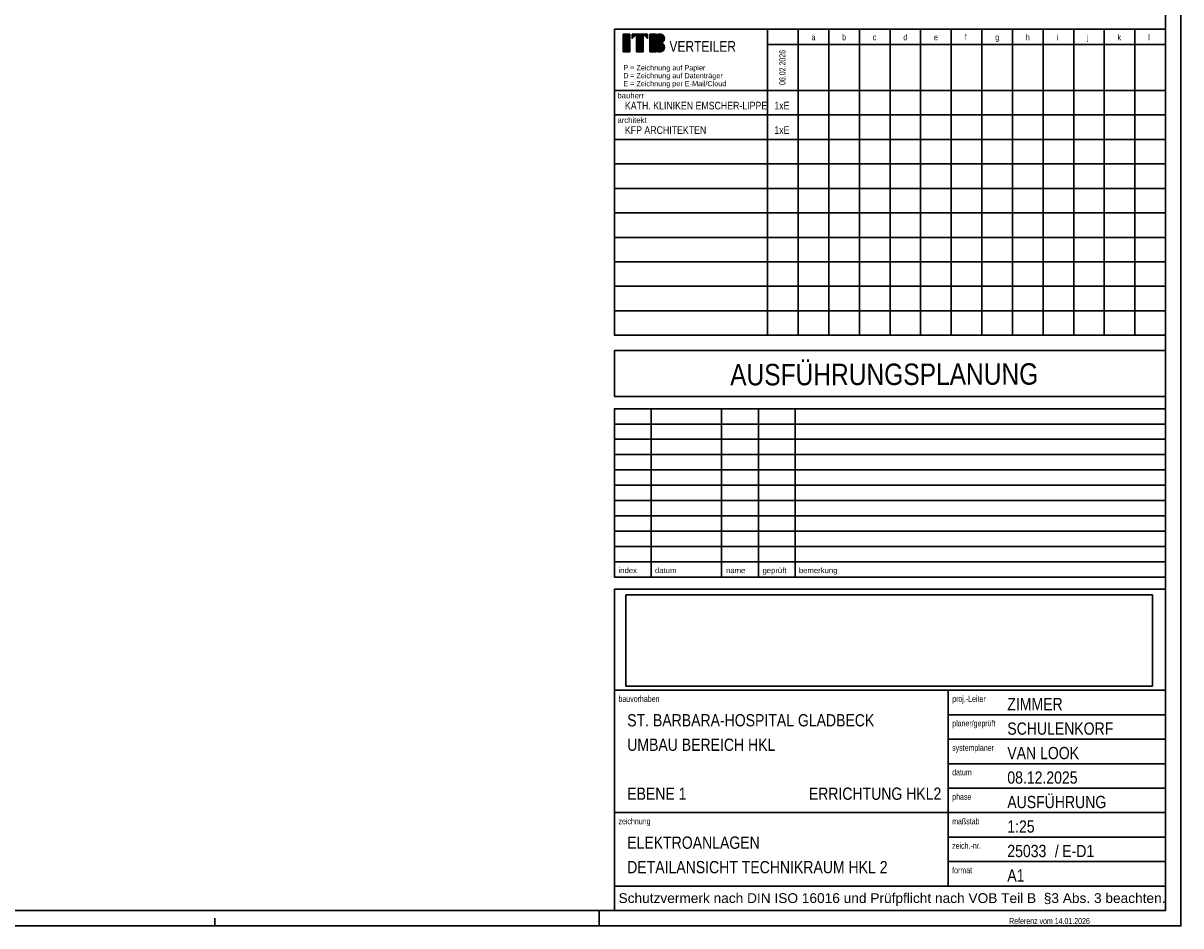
# Model space of a CAD drawing. Header units: millimetres. Extents: x -2000 to 82100, y -500 to 58900.
# Tile 20 of 21: x 44284 to 82100, y -500 to 29000. Entities that reach past the tile are written whole.
import ezdxf
from ezdxf.enums import TextEntityAlignment as Align

# ---------------------------------------------------------------- set-up
doc = ezdxf.new("R2010")
doc.units = ezdxf.units.MM
for name, color, linetype in [('A_Titelfeld_Stempel', 7, 'Continuous'), ('ITB_XXX_Layout Rahmen', 18, 'Continuous'), ('ITB_XXX_Layout Titelfeld Stempel', 18, 'Continuous'), ('ITB_XXX_TXT_Layout Verteiler', 7, 'Continuous')]:
    doc.layers.add(name, color=color, linetype=linetype)
doc.styles.add('ARIAL', font='txt', dxfattribs={"height": 0.2})
doc.styles.add('Arial Narrow', font='txt', dxfattribs={"height": 0.2})
picture_1 = doc.add_image_def('image1.png', size_in_pixel=(1900, 330))

# ---------------------------------------------------------------- blocks, each defined once
blk = doc.blocks.new('Vorgefertigte Legenden-ID-30-103-132-165')
at = {"layer": 'A_Titelfeld_Stempel', "color": 7, "lineweight": 30}
for p, q in [((-17712, 10341), (-17496, 10341)), ((-17712, 9765), (-17712, 10341)), ((-17712, 10341), (-17496, 10341)), ((-17712, 10337), (-17496, 10337)), ((-17712, 10333), (-17496, 10333)), ((-17712, 10330), (-17496, 10330)), ((-17712, 10326), (-17496, 10326)), ((-17712, 10322), (-17496, 10322)), ((-17712, 10318), (-17496, 10318)), ((-17712, 10315), (-17496, 10315)), ((-17712, 10311), (-17496, 10311)), ((-17712, 10307), (-17496, 10307)), ((-17712, 10303), (-17496, 10303)), ((-17712, 10300), (-17496, 10300)), ((-17712, 10296), (-17496, 10296)), ((-17712, 10292), (-17496, 10292)), ((-17712, 10288), (-17496, 10288)), ((-17712, 10285), (-17496, 10285)), ((-17712, 10281), (-17496, 10281)), ((-17712, 10277), (-17496, 10277)), ((-17712, 10273), (-17496, 10273)), ((-17712, 10270), (-17496, 10270)), ((-17712, 10266), (-17496, 10266)), ((-17712, 10262), (-17496, 10262)), ((-17712, 10258), (-17496, 10258)), ((-17712, 10255), (-17496, 10255)), ((-17712, 10251), (-17496, 10251)), ((-17712, 10247), (-17496, 10247)), ((-17712, 10243), (-17496, 10243)), ((-17712, 10240), (-17496, 10240)), ((-17712, 10236), (-17496, 10236)), ((-17712, 10232), (-17496, 10232)), ((-17712, 10228), (-17496, 10228)), ((-17712, 10225), (-17496, 10225)), ((-17712, 10221), (-17496, 10221)), ((-17712, 10217), (-17496, 10217)), ((-17712, 10213), (-17496, 10213)), ((-17496, 10341), (-17496, 9765)), ((-17424, 10341), (-17280, 10341)), ((-17424, 10341), (-16920, 10341)), ((-17280, 10341), (-17424, 10197)), ((-17424, 10197), (-17424, 10341)), ((-17424, 10337), (-17284, 10337)), ((-17424, 10333), (-17288, 10333)), ((-17424, 10330), (-17292, 10330)), ((-17424, 10326), (-17295, 10326)), ((-17424, 10322), (-17299, 10322)), ((-17424, 10318), (-17303, 10318)), ((-17424, 10315), (-17307, 10315)), ((-17424, 10311), (-17310, 10311)), ((-17424, 10307), (-17314, 10307)), ((-17424, 10303), (-17318, 10303)), ((-17424, 10300), (-17322, 10300)), ((-17424, 10296), (-17325, 10296)), ((-17424, 10292), (-17329, 10292)), ((-17424, 10288), (-17333, 10288)), ((-17424, 10285), (-17337, 10285)), ((-17424, 10281), (-17340, 10281)), ((-17424, 10277), (-17344, 10277)), ((-17424, 10273), (-17348, 10273)), ((-17424, 10270), (-17352, 10270)), ((-17424, 10266), (-17355, 10266)), ((-17424, 10262), (-17359, 10262)), ((-17424, 10258), (-17363, 10258)), ((-17424, 10255), (-17367, 10255)), ((-17424, 10251), (-17370, 10251)), ((-17424, 10247), (-17374, 10247)), ((-17424, 10243), (-17378, 10243)), ((-17424, 10240), (-17382, 10240)), ((-17424, 10236), (-17385, 10236)), ((-17424, 10232), (-17389, 10232)), ((-17424, 10228), (-17393, 10228)), ((-17424, 10225), (-17397, 10225)), ((-17424, 10221), (-17400, 10221)), ((-17424, 10217), (-17404, 10217)), ((-17424, 10213), (-17408, 10213)), ((-17280, 10341), (-17064, 10341)), ((-17280, 9765), (-17280, 10341)), ((-17280, 9765), (-17280, 10341)), ((-17280, 10337), (-17064, 10337)), ((-17280, 10333), (-17064, 10333)), ((-17280, 10330), (-17064, 10330)), ((-17280, 10326), (-17064, 10326)), ((-17280, 10322), (-17064, 10322)), ((-17280, 10318), (-17064, 10318)), ((-17280, 10315), (-17064, 10315)), ((-17280, 10311), (-17064, 10311)), ((-17280, 10307), (-17064, 10307)), ((-17280, 10303), (-17064, 10303)), ((-17280, 10300), (-17064, 10300)), ((-17280, 10296), (-17064, 10296)), ((-17280, 10292), (-17064, 10292)), ((-17280, 10288), (-17064, 10288)), ((-17280, 10285), (-17064, 10285)), ((-17280, 10281), (-17064, 10281)), ((-17280, 10277), (-17064, 10277)), ((-17280, 10273), (-17064, 10273)), ((-17280, 10270), (-17064, 10270)), ((-17280, 10266), (-17064, 10266)), ((-17280, 10262), (-17064, 10262)), ((-17280, 10258), (-17064, 10258)), ((-17280, 10255), (-17064, 10255)), ((-17280, 10251), (-17064, 10251)), ((-17280, 10247), (-17064, 10247)), ((-17280, 10243), (-17064, 10243)), ((-17280, 10240), (-17064, 10240)), ((-17280, 10236), (-17064, 10236)), ((-17280, 10232), (-17064, 10232)), ((-17280, 10228), (-17064, 10228)), ((-17280, 10225), (-17064, 10225)), ((-17280, 10221), (-17064, 10221)), ((-17280, 10217), (-17064, 10217)), ((-17280, 10213), (-17064, 10213)), ((-17064, 10341), (-16920, 10341)), ((-17064, 10341), (-17064, 9765)), ((-16920, 10197), (-17064, 10341)), ((-16920, 10197), (-17064, 10341)), ((-17060, 10337), (-16920, 10337)), ((-17056, 10333), (-16920, 10333)), ((-17052, 10330), (-16920, 10330)), ((-17049, 10326), (-16920, 10326)), ((-17045, 10322), (-16920, 10322)), ((-17041, 10318), (-16920, 10318)), ((-17037, 10315), (-16920, 10315)), ((-17034, 10311), (-16920, 10311)), ((-17030, 10307), (-16920, 10307)), ((-17026, 10303), (-16920, 10303)), ((-17022, 10300), (-16920, 10300)), ((-17019, 10296), (-16920, 10296)), ((-17015, 10292), (-16920, 10292)), ((-17011, 10288), (-16920, 10288)), ((-17007, 10285), (-16920, 10285)), ((-17004, 10281), (-16920, 10281)), ((-17000, 10277), (-16920, 10277)), ((-16996, 10273), (-16920, 10273)), ((-16992, 10270), (-16920, 10270)), ((-16989, 10266), (-16920, 10266)), ((-16985, 10262), (-16920, 10262)), ((-16981, 10258), (-16920, 10258)), ((-16977, 10255), (-16920, 10255)), ((-16974, 10251), (-16920, 10251)), ((-16970, 10247), (-16920, 10247)), ((-16966, 10243), (-16920, 10243)), ((-16962, 10240), (-16920, 10240)), ((-16959, 10236), (-16920, 10236)), ((-16955, 10232), (-16920, 10232)), ((-16951, 10228), (-16920, 10228)), ((-16947, 10225), (-16920, 10225)), ((-16944, 10221), (-16920, 10221)), ((-16940, 10217), (-16920, 10217)), ((-16936, 10213), (-16920, 10213)), ((-16920, 10341), (-16920, 10197)), ((-16848, 10341), (-16632, 10341)), ((-16848, 9765), (-16848, 10341)), ((-16848, 10341), (-16632, 10341)), ((-16848, 10337), (-16632, 10337)), ((-16848, 10333), (-16632, 10333)), ((-16848, 10330), (-16632, 10330)), ((-16848, 10326), (-16632, 10326)), ((-16848, 10322), (-16632, 10322)), ((-16848, 10318), (-16632, 10318)), ((-16848, 10315), (-16632, 10315)), ((-16848, 10311), (-16632, 10311)), ((-16848, 10307), (-16632, 10307)), ((-16848, 10303), (-16632, 10303)), ((-16848, 10300), (-16632, 10300)), ((-16848, 10296), (-16632, 10296)), ((-16848, 10292), (-16632, 10292)), ((-16848, 10288), (-16632, 10288)), ((-16848, 10285), (-16632, 10285)), ((-16848, 10281), (-16632, 10281)), ((-16848, 10277), (-16632, 10277)), ((-16848, 10273), (-16632, 10273)), ((-16848, 10270), (-16632, 10270)), ((-16848, 10266), (-16632, 10266)), ((-16848, 10262), (-16632, 10262)), ((-16848, 10258), (-16632, 10258)), ((-16848, 10255), (-16632, 10255)), ((-16848, 10251), (-16632, 10251)), ((-16848, 10247), (-16632, 10247)), ((-16848, 10243), (-16632, 10243)), ((-16848, 10240), (-16632, 10240)), ((-16848, 10236), (-16632, 10236)), ((-16848, 10232), (-16632, 10232)), ((-16848, 10228), (-16632, 10228)), ((-16848, 10225), (-16632, 10225)), ((-16848, 10221), (-16632, 10221)), ((-16848, 10217), (-16632, 10217)), ((-16848, 10213), (-16632, 10213)), ((-16632, 10341), (-16632, 9765)), ((-16582, 10341), (-16499, 10341)), ((-16582, 9765), (-16582, 10341)), ((-16582, 10341), (-16510, 10341)), ((-16582, 10337), (-16475, 10337)), ((-16582, 10333), (-16463, 10333)), ((-16582, 10330), (-16453, 10330)), ((-16582, 10326), (-16445, 10326)), ((-16582, 10322), (-16438, 10322)), ((-16582, 10318), (-16432, 10318)), ((-16582, 10315), (-16426, 10315)), ((-16582, 10311), (-16421, 10311)), ((-16582, 10307), (-16417, 10307)), ((-16582, 10303), (-16412, 10303)), ((-16582, 10300), (-16408, 10300)), ((-16582, 10296), (-16405, 10296)), ((-16582, 10292), (-16401, 10292)), ((-16582, 10288), (-16398, 10288)), ((-16582, 10285), (-16395, 10285)), ((-16582, 10281), (-16392, 10281)), ((-16582, 10277), (-16390, 10277)), ((-16582, 10273), (-16387, 10273)), ((-16582, 10270), (-16385, 10270)), ((-16582, 10266), (-16383, 10266)), ((-16582, 10262), (-16381, 10262)), ((-16582, 10258), (-16379, 10258)), ((-16582, 10255), (-16378, 10255)), ((-16582, 10251), (-16376, 10251)), ((-16582, 10247), (-16375, 10247)), ((-16582, 10243), (-16373, 10243)), ((-16582, 10240), (-16372, 10240)), ((-16582, 10236), (-16371, 10236)), ((-16582, 10232), (-16370, 10232)), ((-16582, 10228), (-16369, 10228)), ((-16582, 10225), (-16368, 10225)), ((-16582, 10221), (-16368, 10221)), ((-16582, 10217), (-16367, 10217)), ((-16582, 10213), (-16367, 10213)), ((-13000, 10500), (-13000, 500)), ((-12000, 10500), (-12000, 500)), ((-11000, 10500), (-11000, 500)), ((-10000, 10500), (-10000, 500)), ((-9000, 10500), (-9000, 500)), ((-8000, 10500), (-8000, 500)), ((-7000, 10500), (-7000, 500)), ((-6000, 10500), (-6000, 500)), ((-5000, 10500), (-5000, 500)), ((-4000, 10500), (-4000, 500)), ((-3000, 10500), (-3000, 500)), ((-2000, 10500), (-2000, 500)), ((-1000, 10500), (-1000, 500)), ((-17712, 10210), (-17496, 10210)), ((-17712, 10206), (-17496, 10206)), ((-17712, 10202), (-17496, 10202)), ((-17712, 10198), (-17496, 10198)), ((-17712, 10195), (-17496, 10195)), ((-17712, 10191), (-17496, 10191)), ((-17712, 10187), (-17496, 10187)), ((-17712, 10183), (-17496, 10183)), ((-17712, 10180), (-17496, 10180)), ((-17712, 10176), (-17496, 10176)), ((-17712, 10172), (-17496, 10172)), ((-17712, 10168), (-17496, 10168)), ((-17712, 10165), (-17496, 10165)), ((-17712, 10161), (-17496, 10161)), ((-17712, 10157), (-17496, 10157)), ((-17712, 10153), (-17496, 10153)), ((-17712, 10150), (-17496, 10150)), ((-17712, 10146), (-17496, 10146)), ((-17712, 10142), (-17496, 10142)), ((-17712, 10138), (-17496, 10138)), ((-17712, 10135), (-17496, 10135)), ((-17712, 10131), (-17496, 10131)), ((-17712, 10127), (-17496, 10127)), ((-17712, 10123), (-17496, 10123)), ((-17712, 10120), (-17496, 10120)), ((-17712, 10116), (-17496, 10116)), ((-17712, 10112), (-17496, 10112)), ((-17712, 10108), (-17496, 10108)), ((-17712, 10105), (-17496, 10105)), ((-17712, 10101), (-17496, 10101)), ((-17712, 10097), (-17496, 10097)), ((-17712, 10093), (-17496, 10093)), ((-17712, 10090), (-17496, 10090)), ((-17712, 10086), (-17496, 10086)), ((-17712, 10082), (-17496, 10082)), ((-17712, 10078), (-17496, 10078)), ((-17712, 10075), (-17496, 10075)), ((-17712, 10071), (-17496, 10071)), ((-17712, 10067), (-17496, 10067)), ((-17712, 10063), (-17496, 10063)), ((-17712, 10060), (-17496, 10060)), ((-17712, 10056), (-17496, 10056)), ((-17712, 10052), (-17496, 10052)), ((-17712, 10048), (-17496, 10048)), ((-17712, 10045), (-17496, 10045)), ((-17712, 10041), (-17496, 10041)), ((-17712, 10037), (-17496, 10037)), ((-17712, 10033), (-17496, 10033)), ((-17712, 10030), (-17496, 10030)), ((-17712, 10026), (-17496, 10026)), ((-17712, 10022), (-17496, 10022)), ((-17712, 10018), (-17496, 10018)), ((-17712, 10015), (-17496, 10015)), ((-17712, 10011), (-17496, 10011)), ((-17712, 10007), (-17496, 10007)), ((-17712, 10003), (-17496, 10003)), ((-17712, 10000), (-17496, 10000)), ((-17712, 9996), (-17496, 9996)), ((-17712, 9992), (-17496, 9992)), ((-17712, 9988), (-17496, 9988)), ((-17712, 9985), (-17496, 9985)), ((-17712, 9981), (-17496, 9981)), ((-17712, 9977), (-17496, 9977)), ((-17712, 9973), (-17496, 9973)), ((-17712, 9970), (-17496, 9970)), ((-17712, 9966), (-17496, 9966)), ((-17712, 9962), (-17496, 9962)), ((-17712, 9958), (-17496, 9958)), ((-17712, 9955), (-17496, 9955)), ((-17712, 9951), (-17496, 9951)), ((-17712, 9947), (-17496, 9947)), ((-17712, 9943), (-17496, 9943)), ((-17712, 9940), (-17496, 9940)), ((-17712, 9936), (-17496, 9936)), ((-17712, 9932), (-17496, 9932)), ((-17712, 9928), (-17496, 9928)), ((-17712, 9925), (-17496, 9925)), ((-17712, 9921), (-17496, 9921)), ((-17712, 9917), (-17496, 9917)), ((-17712, 9913), (-17496, 9913)), ((-17712, 9910), (-17496, 9910)), ((-17712, 9906), (-17496, 9906)), ((-17712, 9902), (-17496, 9902)), ((-17712, 9898), (-17496, 9898)), ((-17712, 9895), (-17496, 9895)), ((-17712, 9891), (-17496, 9891)), ((-17712, 9887), (-17496, 9887)), ((-17712, 9883), (-17496, 9883)), ((-17712, 9880), (-17496, 9880)), ((-17712, 9876), (-17496, 9876)), ((-17712, 9872), (-17496, 9872)), ((-17712, 9868), (-17496, 9868)), ((-17712, 9865), (-17496, 9865)), ((-17712, 9861), (-17496, 9861)), ((-17712, 9857), (-17496, 9857)), ((-17712, 9853), (-17496, 9853)), ((-17712, 9850), (-17496, 9850)), ((-17712, 9846), (-17496, 9846)), ((-17712, 9842), (-17496, 9842)), ((-17712, 9838), (-17496, 9838)), ((-17712, 9835), (-17496, 9835)), ((-17424, 10210), (-17412, 10210)), ((-17424, 10206), (-17415, 10206)), ((-17424, 10202), (-17419, 10202)), ((-17424, 10198), (-17423, 10198)), ((-17280, 10210), (-17064, 10210)), ((-17280, 10206), (-17064, 10206)), ((-17280, 10202), (-17064, 10202)), ((-17280, 10198), (-17064, 10198)), ((-17280, 10195), (-17064, 10195)), ((-17280, 10191), (-17064, 10191)), ((-17280, 10187), (-17064, 10187)), ((-17280, 10183), (-17064, 10183)), ((-17280, 10180), (-17064, 10180)), ((-17280, 10176), (-17064, 10176)), ((-17280, 10172), (-17064, 10172)), ((-17280, 10168), (-17064, 10168)), ((-17280, 10165), (-17064, 10165)), ((-17280, 10161), (-17064, 10161)), ((-17280, 10157), (-17064, 10157)), ((-17280, 10153), (-17064, 10153)), ((-17280, 10150), (-17064, 10150)), ((-17280, 10146), (-17064, 10146)), ((-17280, 10142), (-17064, 10142)), ((-17280, 10138), (-17064, 10138)), ((-17280, 10135), (-17064, 10135)), ((-17280, 10131), (-17064, 10131)), ((-17280, 10127), (-17064, 10127)), ((-17280, 10123), (-17064, 10123)), ((-17280, 10120), (-17064, 10120)), ((-17280, 10116), (-17064, 10116)), ((-17280, 10112), (-17064, 10112)), ((-17280, 10108), (-17064, 10108)), ((-17280, 10105), (-17064, 10105)), ((-17280, 10101), (-17064, 10101)), ((-17280, 10097), (-17064, 10097)), ((-17280, 10093), (-17064, 10093)), ((-17280, 10090), (-17064, 10090)), ((-17280, 10086), (-17064, 10086)), ((-17280, 10082), (-17064, 10082)), ((-17280, 10078), (-17064, 10078)), ((-17280, 10075), (-17064, 10075)), ((-17280, 10071), (-17064, 10071)), ((-17280, 10067), (-17064, 10067)), ((-17280, 10063), (-17064, 10063)), ((-17280, 10060), (-17064, 10060)), ((-17280, 10056), (-17064, 10056)), ((-17280, 10052), (-17064, 10052)), ((-17280, 10048), (-17064, 10048)), ((-17280, 10045), (-17064, 10045)), ((-17280, 10041), (-17064, 10041)), ((-17280, 10037), (-17064, 10037)), ((-17280, 10033), (-17064, 10033)), ((-17280, 10030), (-17064, 10030)), ((-17280, 10026), (-17064, 10026)), ((-17280, 10022), (-17064, 10022)), ((-17280, 10018), (-17064, 10018)), ((-17280, 10015), (-17064, 10015)), ((-17280, 10011), (-17064, 10011)), ((-17280, 10007), (-17064, 10007)), ((-17280, 10003), (-17064, 10003)), ((-17280, 10000), (-17064, 10000)), ((-17280, 9996), (-17064, 9996)), ((-17280, 9992), (-17064, 9992)), ((-17280, 9988), (-17064, 9988)), ((-17280, 9985), (-17064, 9985)), ((-17280, 9981), (-17064, 9981)), ((-17280, 9977), (-17064, 9977)), ((-17280, 9973), (-17064, 9973)), ((-17280, 9970), (-17064, 9970)), ((-17280, 9966), (-17064, 9966)), ((-17280, 9962), (-17064, 9962)), ((-17280, 9958), (-17064, 9958)), ((-17280, 9955), (-17064, 9955)), ((-17280, 9951), (-17064, 9951)), ((-17280, 9947), (-17064, 9947)), ((-17280, 9943), (-17064, 9943)), ((-17280, 9940), (-17064, 9940)), ((-17280, 9936), (-17064, 9936)), ((-17280, 9932), (-17064, 9932)), ((-17280, 9928), (-17064, 9928)), ((-17280, 9925), (-17064, 9925)), ((-17280, 9921), (-17064, 9921)), ((-17280, 9917), (-17064, 9917)), ((-17280, 9913), (-17064, 9913)), ((-17280, 9910), (-17064, 9910)), ((-17280, 9906), (-17064, 9906)), ((-17280, 9902), (-17064, 9902)), ((-17280, 9898), (-17064, 9898)), ((-17280, 9895), (-17064, 9895)), ((-17280, 9891), (-17064, 9891)), ((-17280, 9887), (-17064, 9887)), ((-17280, 9883), (-17064, 9883)), ((-17280, 9880), (-17064, 9880)), ((-17280, 9876), (-17064, 9876)), ((-17280, 9872), (-17064, 9872)), ((-17280, 9868), (-17064, 9868)), ((-17280, 9865), (-17064, 9865)), ((-17280, 9861), (-17064, 9861)), ((-17280, 9857), (-17064, 9857)), ((-17280, 9853), (-17064, 9853)), ((-17280, 9850), (-17064, 9850)), ((-17280, 9846), (-17064, 9846)), ((-17280, 9842), (-17064, 9842)), ((-17280, 9838), (-17064, 9838)), ((-17280, 9835), (-17064, 9835)), ((-16932, 10210), (-16920, 10210)), ((-16929, 10206), (-16920, 10206)), ((-16925, 10202), (-16920, 10202)), ((-16921, 10198), (-16920, 10198)), ((-16848, 10210), (-16632, 10210)), ((-16848, 10206), (-16632, 10206)), ((-16848, 10202), (-16632, 10202)), ((-16848, 10198), (-16632, 10198)), ((-16848, 10195), (-16632, 10195)), ((-16848, 10191), (-16632, 10191)), ((-16848, 10187), (-16632, 10187)), ((-16848, 10183), (-16632, 10183)), ((-16848, 10180), (-16632, 10180)), ((-16848, 10176), (-16632, 10176)), ((-16848, 10172), (-16632, 10172)), ((-16848, 10168), (-16632, 10168)), ((-16848, 10165), (-16632, 10165)), ((-16848, 10161), (-16632, 10161)), ((-16848, 10157), (-16632, 10157)), ((-16848, 10153), (-16632, 10153)), ((-16848, 10150), (-16632, 10150)), ((-16848, 10146), (-16632, 10146)), ((-16848, 10142), (-16632, 10142)), ((-16848, 10138), (-16632, 10138)), ((-16848, 10135), (-16632, 10135)), ((-16848, 10131), (-16632, 10131)), ((-16848, 10127), (-16632, 10127)), ((-16848, 10123), (-16632, 10123)), ((-16848, 10120), (-16632, 10120)), ((-16848, 10116), (-16632, 10116)), ((-16848, 10112), (-16632, 10112)), ((-16848, 10108), (-16632, 10108)), ((-16848, 10105), (-16632, 10105)), ((-16848, 10101), (-16632, 10101)), ((-16848, 10097), (-16632, 10097)), ((-16848, 10093), (-16632, 10093)), ((-16848, 10090), (-16632, 10090)), ((-16848, 10086), (-16632, 10086)), ((-16848, 10082), (-16632, 10082)), ((-16848, 10078), (-16632, 10078)), ((-16848, 10075), (-16632, 10075)), ((-16848, 10071), (-16632, 10071)), ((-16848, 10067), (-16632, 10067)), ((-16848, 10063), (-16632, 10063)), ((-16848, 10060), (-16632, 10060)), ((-16848, 10056), (-16632, 10056)), ((-16848, 10052), (-16632, 10052)), ((-16848, 10048), (-16632, 10048)), ((-16848, 10045), (-16632, 10045)), ((-16848, 10041), (-16632, 10041)), ((-16848, 10037), (-16632, 10037)), ((-16848, 10033), (-16632, 10033)), ((-16848, 10030), (-16632, 10030)), ((-16848, 10026), (-16632, 10026)), ((-16848, 10022), (-16632, 10022)), ((-16848, 10018), (-16632, 10018)), ((-16848, 10015), (-16632, 10015)), ((-16848, 10011), (-16632, 10011)), ((-16848, 10007), (-16632, 10007)), ((-16848, 10003), (-16632, 10003)), ((-16848, 10000), (-16632, 10000)), ((-16848, 9996), (-16632, 9996)), ((-16848, 9992), (-16632, 9992)), ((-16848, 9988), (-16632, 9988)), ((-16848, 9985), (-16632, 9985)), ((-16848, 9981), (-16632, 9981)), ((-16848, 9977), (-16632, 9977)), ((-16848, 9973), (-16632, 9973)), ((-16848, 9970), (-16632, 9970)), ((-16848, 9966), (-16632, 9966)), ((-16848, 9962), (-16632, 9962)), ((-16848, 9958), (-16632, 9958)), ((-16848, 9955), (-16632, 9955)), ((-16848, 9951), (-16632, 9951)), ((-16848, 9947), (-16632, 9947)), ((-16848, 9943), (-16632, 9943)), ((-16848, 9940), (-16632, 9940)), ((-16848, 9936), (-16632, 9936)), ((-16848, 9932), (-16632, 9932)), ((-16848, 9928), (-16632, 9928)), ((-16848, 9925), (-16632, 9925)), ((-16848, 9921), (-16632, 9921)), ((-16848, 9917), (-16632, 9917)), ((-16848, 9913), (-16632, 9913)), ((-16848, 9910), (-16632, 9910)), ((-16848, 9906), (-16632, 9906)), ((-16848, 9902), (-16632, 9902)), ((-16848, 9898), (-16632, 9898)), ((-16848, 9895), (-16632, 9895)), ((-16848, 9891), (-16632, 9891)), ((-16848, 9887), (-16632, 9887)), ((-16848, 9883), (-16632, 9883)), ((-16848, 9880), (-16632, 9880)), ((-16848, 9876), (-16632, 9876)), ((-16848, 9872), (-16632, 9872)), ((-16848, 9868), (-16632, 9868)), ((-16848, 9865), (-16632, 9865)), ((-16848, 9861), (-16632, 9861)), ((-16848, 9857), (-16632, 9857)), ((-16848, 9853), (-16632, 9853)), ((-16848, 9850), (-16632, 9850)), ((-16848, 9846), (-16632, 9846)), ((-16848, 9842), (-16632, 9842)), ((-16848, 9838), (-16632, 9838)), ((-16848, 9835), (-16632, 9835)), ((-16582, 10210), (-16366, 10210)), ((-16582, 10206), (-16366, 10206)), ((-16582, 10202), (-16366, 10202)), ((-16582, 10198), (-16366, 10198)), ((-16582, 10195), (-16366, 10195)), ((-16582, 10191), (-16366, 10191)), ((-16582, 10187), (-16366, 10187)), ((-16582, 10183), (-16366, 10183)), ((-16582, 10180), (-16367, 10180)), ((-16582, 10176), (-16367, 10176)), ((-16582, 10172), (-16368, 10172)), ((-16582, 10168), (-16369, 10168)), ((-16582, 10165), (-16369, 10165)), ((-16582, 10161), (-16370, 10161)), ((-16582, 10157), (-16371, 10157)), ((-16582, 10153), (-16372, 10153)), ((-16582, 10150), (-16374, 10150)), ((-16582, 10146), (-16375, 10146)), ((-16582, 10142), (-16377, 10142)), ((-16582, 10138), (-16378, 10138)), ((-16582, 10135), (-16380, 10135)), ((-16582, 10131), (-16382, 10131)), ((-16582, 10127), (-16384, 10127)), ((-16582, 10123), (-16386, 10123)), ((-16582, 10120), (-16388, 10120)), ((-16582, 10116), (-16391, 10116)), ((-16582, 10112), (-16393, 10112)), ((-16582, 10108), (-16396, 10108)), ((-16582, 10105), (-16399, 10105)), ((-16582, 10101), (-16403, 10101)), ((-16582, 10097), (-16406, 10097)), ((-16582, 10093), (-16410, 10093)), ((-16582, 10090), (-16414, 10090)), ((-16582, 10086), (-16418, 10086)), ((-16582, 10082), (-16423, 10082)), ((-16582, 10078), (-16428, 10078)), ((-16582, 10075), (-16434, 10075)), ((-16582, 10071), (-16441, 10071)), ((-16582, 10067), (-16448, 10067)), ((-16582, 10063), (-16457, 10063)), ((-16582, 10060), (-16467, 10060)), ((-16582, 10056), (-16482, 10056)), ((-16582, 10052), (-16492, 10052)), ((-16582, 10048), (-16472, 10048)), ((-16582, 10045), (-16461, 10045)), ((-16582, 10041), (-16451, 10041)), ((-16582, 10037), (-16443, 10037)), ((-16582, 10033), (-16437, 10033)), ((-16582, 10030), (-16431, 10030)), ((-16582, 10026), (-16425, 10026)), ((-16582, 10022), (-16420, 10022)), ((-16582, 10018), (-16416, 10018)), ((-16582, 10015), (-16411, 10015)), ((-16582, 10011), (-16408, 10011)), ((-16582, 10007), (-16404, 10007)), ((-16582, 10003), (-16401, 10003)), ((-16582, 10000), (-16398, 10000)), ((-16582, 9996), (-16395, 9996)), ((-16582, 9992), (-16392, 9992)), ((-16582, 9988), (-16389, 9988)), ((-16582, 9985), (-16387, 9985)), ((-16582, 9981), (-16385, 9981)), ((-16582, 9977), (-16383, 9977)), ((-16582, 9973), (-16381, 9973)), ((-16582, 9970), (-16379, 9970)), ((-16582, 9966), (-16377, 9966)), ((-16582, 9962), (-16376, 9962)), ((-16582, 9958), (-16374, 9958)), ((-16582, 9955), (-16373, 9955)), ((-16582, 9951), (-16372, 9951)), ((-16582, 9947), (-16371, 9947)), ((-16582, 9943), (-16370, 9943)), ((-16582, 9940), (-16369, 9940)), ((-16582, 9936), (-16368, 9936)), ((-16582, 9932), (-16367, 9932)), ((-16582, 9928), (-16367, 9928)), ((-16582, 9925), (-16366, 9925)), ((-16582, 9921), (-16366, 9921)), ((-16582, 9917), (-16366, 9917)), ((-16582, 9913), (-16366, 9913)), ((-16582, 9910), (-16366, 9910)), ((-16582, 9906), (-16366, 9906)), ((-16582, 9902), (-16366, 9902)), ((-16582, 9898), (-16366, 9898)), ((-16582, 9895), (-16366, 9895)), ((-16582, 9891), (-16367, 9891)), ((-16582, 9887), (-16367, 9887)), ((-16582, 9883), (-16368, 9883)), ((-16582, 9880), (-16369, 9880)), ((-16582, 9876), (-16370, 9876)), ((-16582, 9872), (-16370, 9872)), ((-16582, 9868), (-16372, 9868)), ((-16582, 9865), (-16373, 9865)), ((-16582, 9861), (-16374, 9861)), ((-16582, 9857), (-16375, 9857)), ((-16582, 9853), (-16377, 9853)), ((-16582, 9850), (-16379, 9850)), ((-16582, 9846), (-16380, 9846)), ((-16582, 9842), (-16382, 9842)), ((-16582, 9838), (-16384, 9838)), ((-16582, 9835), (-16386, 9835)), ((-13000, 10000), (0, 10000)), ((-17712, 9831), (-17496, 9831)), ((-17712, 9827), (-17496, 9827)), ((-17712, 9823), (-17496, 9823)), ((-17712, 9820), (-17496, 9820)), ((-17712, 9816), (-17496, 9816)), ((-17712, 9812), (-17496, 9812)), ((-17712, 9808), (-17496, 9808)), ((-17712, 9805), (-17496, 9805)), ((-17712, 9801), (-17496, 9801)), ((-17712, 9797), (-17496, 9797)), ((-17712, 9793), (-17496, 9793)), ((-17712, 9790), (-17496, 9790)), ((-17712, 9786), (-17496, 9786)), ((-17712, 9782), (-17496, 9782)), ((-17712, 9778), (-17496, 9778)), ((-17712, 9775), (-17496, 9775)), ((-17712, 9771), (-17496, 9771)), ((-17712, 9767), (-17496, 9767)), ((-17496, 9765), (-17712, 9765)), ((-17280, 9831), (-17064, 9831)), ((-17280, 9827), (-17064, 9827)), ((-17280, 9823), (-17064, 9823)), ((-17280, 9820), (-17064, 9820)), ((-17280, 9816), (-17064, 9816)), ((-17280, 9812), (-17064, 9812)), ((-17280, 9808), (-17064, 9808)), ((-17280, 9805), (-17064, 9805)), ((-17280, 9801), (-17064, 9801)), ((-17280, 9797), (-17064, 9797)), ((-17280, 9793), (-17064, 9793)), ((-17280, 9790), (-17064, 9790)), ((-17280, 9786), (-17064, 9786)), ((-17280, 9782), (-17064, 9782)), ((-17280, 9778), (-17064, 9778)), ((-17280, 9775), (-17064, 9775)), ((-17280, 9771), (-17064, 9771)), ((-17280, 9767), (-17064, 9767)), ((-17064, 9765), (-17280, 9765)), ((-17064, 9765), (-17280, 9765)), ((-16848, 9831), (-16632, 9831)), ((-16848, 9827), (-16632, 9827)), ((-16848, 9823), (-16632, 9823)), ((-16848, 9820), (-16632, 9820)), ((-16848, 9816), (-16632, 9816)), ((-16848, 9812), (-16632, 9812)), ((-16848, 9808), (-16632, 9808)), ((-16848, 9805), (-16632, 9805)), ((-16848, 9801), (-16632, 9801)), ((-16848, 9797), (-16632, 9797)), ((-16848, 9793), (-16632, 9793)), ((-16848, 9790), (-16632, 9790)), ((-16848, 9786), (-16632, 9786)), ((-16848, 9782), (-16632, 9782)), ((-16848, 9778), (-16632, 9778)), ((-16848, 9775), (-16632, 9775)), ((-16848, 9771), (-16632, 9771)), ((-16848, 9767), (-16632, 9767)), ((-16632, 9765), (-16848, 9765)), ((-16582, 9831), (-16389, 9831)), ((-16582, 9827), (-16391, 9827)), ((-16582, 9823), (-16394, 9823)), ((-16582, 9820), (-16397, 9820)), ((-16582, 9816), (-16400, 9816)), ((-16582, 9812), (-16403, 9812)), ((-16582, 9808), (-16407, 9808)), ((-16582, 9805), (-16411, 9805)), ((-16582, 9801), (-16415, 9801)), ((-16582, 9797), (-16419, 9797)), ((-16582, 9793), (-16424, 9793)), ((-16582, 9790), (-16429, 9790)), ((-16582, 9786), (-16435, 9786)), ((-16582, 9782), (-16442, 9782)), ((-16582, 9778), (-16450, 9778)), ((-16582, 9775), (-16459, 9775)), ((-16582, 9771), (-16470, 9771)), ((-16582, 9767), (-16486, 9767)), ((-16510, 9765), (-16582, 9765)), ((-18000, 8500), (0, 8500)), ((-18000, 7700), (0, 7700)), ((-18000, 6900), (0, 6900)), ((-18000, 6100), (0, 6100)), ((-18000, 5300), (0, 5300)), ((-18000, 4500), (0, 4500)), ((-18000, 3700), (0, 3700)), ((-18000, 2900), (0, 2900)), ((-18000, 2100), (0, 2100)), ((-18000, 1300), (0, 1300))]:
    blk.add_line(p, q, dxfattribs=at)
blk.add_lwpolyline([(-18000, 10500), (-18000, 500), (0, 500), (0, 10500), (-18000, 10500)], dxfattribs=at)
for centre, end in [((-16510, 10197), 90), ((-16510, 9909), 89.7)]:
    blk.add_arc(centre, 144, 270, end, dxfattribs=at)
at = {"layer": 'A_Titelfeld_Stempel', "color": 7, "lineweight": 30, "style": 'ARIAL', "width": 0.8}
blk.add_text('VERTEILER', height=350, dxfattribs=at).set_placement((-16204, 9765), (-14032, 9765), align=Align.FIT)
at = {"layer": 'A_Titelfeld_Stempel', "color": 7, "lineweight": 30, "style": 'ARIAL'}
for s, p, p2 in [('P', (-17712, 9160), (-17554, 9160)), ('= Zeichnung auf Papier', (-17490, 9157), (-15030, 9157)), ('= Zeichnung auf Datenträger', (-17490, 8898), (-14463, 8898)), ('D', (-17712, 8898), (-17541, 8898)), ('E', (-17712, 8639), (-17554, 8639)), ('= Zeichnung per E-Mail/Cloud', (-17490, 8639), (-14345, 8639))]:
    blk.add_text(s, height=170, dxfattribs=at).set_placement(p, p2, align=Align.FIT)
blk = doc.blocks.new('Text-Text- bauherr-ID-30-103-132-178')
at = {"layer": 'ITB_XXX_TXT_Layout Verteiler', "color": 7, "lineweight": 5, "style": 'ARIAL', "width": 1.001069}
blk.add_text('bauherr', height=180, dxfattribs=at).set_placement((0, 0), (867, 0), align=Align.FIT)
blk = doc.blocks.new('Text-Text- KFP ARCHITEKTEN-ID-30-103-132-187')
at = {"layer": 'ITB_XXX_TXT_Layout Verteiler', "color": 7, "lineweight": 5, "style": 'Arial Narrow', "width": 1.000182}
blk.add_text('KFP ARCHITEKTEN', height=250, dxfattribs=at).set_placement((0, 0), (2657, 0), align=Align.FIT)
blk = doc.blocks.new('Text-Text- architekt-ID-30-103-132-196')
at = {"layer": 'ITB_XXX_TXT_Layout Verteiler', "color": 7, "lineweight": 5, "style": 'ARIAL', "width": 1.000886}
blk.add_text('architekt', height=180, dxfattribs=at).set_placement((0, 0), (950, 0), align=Align.FIT)
blk = doc.blocks.new('Text-Text- a-ID-30-103-132-205')
at = {"layer": 'ITB_XXX_TXT_Layout Verteiler', "color": 7, "lineweight": 5, "style": 'Arial Narrow', "width": 0.999169}
blk.add_text('a', height=200, dxfattribs=at).set_placement((0, 0), (127, 0), align=Align.FIT)
blk = doc.blocks.new('Text-Text- b-ID-30-103-132-214')
at = {"layer": 'ITB_XXX_TXT_Layout Verteiler', "color": 7, "lineweight": 5, "style": 'Arial Narrow', "width": 0.999169}
blk.add_text('b', height=200, dxfattribs=at).set_placement((0, 0), (127, 0), align=Align.FIT)
blk = doc.blocks.new('Text-Text- c-ID-30-103-132-223')
at = {"layer": 'ITB_XXX_TXT_Layout Verteiler', "color": 7, "lineweight": 5, "style": 'Arial Narrow', "width": 0.998979}
blk.add_text('c', height=200, dxfattribs=at).set_placement((0, 0), (115, 0), align=Align.FIT)
blk = doc.blocks.new('Text-Text- d-ID-30-103-132-232')
at = {"layer": 'ITB_XXX_TXT_Layout Verteiler', "color": 7, "lineweight": 5, "style": 'Arial Narrow', "width": 0.999169}
blk.add_text('d', height=200, dxfattribs=at).set_placement((0, 0), (127, 0), align=Align.FIT)
blk = doc.blocks.new('Text-Text- e-ID-30-103-132-241')
at = {"layer": 'ITB_XXX_TXT_Layout Verteiler', "color": 7, "lineweight": 5, "style": 'Arial Narrow', "width": 0.999169}
blk.add_text('e', height=200, dxfattribs=at).set_placement((0, 0), (127, 0), align=Align.FIT)
blk = doc.blocks.new('Text-Text- f-ID-30-103-132-250')
at = {"layer": 'ITB_XXX_TXT_Layout Verteiler', "color": 7, "lineweight": 5, "style": 'Arial Narrow', "width": 1.00074}
blk.add_text('f', height=200, dxfattribs=at).set_placement((0, 0), (64, 0), align=Align.FIT)
blk = doc.blocks.new('Text-Text- g-ID-30-103-132-259')
at = {"layer": 'ITB_XXX_TXT_Layout Verteiler', "color": 7, "lineweight": 5, "style": 'Arial Narrow', "width": 0.999169}
blk.add_text('g', height=200, dxfattribs=at).set_placement((0, 0), (127, 0), align=Align.FIT)
blk = doc.blocks.new('Text-Text- h-ID-30-103-132-268')
at = {"layer": 'ITB_XXX_TXT_Layout Verteiler', "color": 7, "lineweight": 5, "style": 'Arial Narrow', "width": 0.999169}
blk.add_text('h', height=200, dxfattribs=at).set_placement((0, 0), (127, 0), align=Align.FIT)
blk = doc.blocks.new('Text-Text- i-ID-30-103-132-277')
at = {"layer": 'ITB_XXX_TXT_Layout Verteiler', "color": 7, "lineweight": 5, "style": 'Arial Narrow', "width": 1.000706}
blk.add_text('i', height=200, dxfattribs=at).set_placement((0, 0), (51, 0), align=Align.FIT)
blk = doc.blocks.new('Text-Text- j-ID-30-103-132-286')
at = {"layer": 'ITB_XXX_TXT_Layout Verteiler', "color": 7, "lineweight": 5, "style": 'Arial Narrow', "width": 1.000706}
blk.add_text('j', height=200, dxfattribs=at).set_placement((0, 0), (51, 0), align=Align.FIT)
blk = doc.blocks.new('Text-Text- k-ID-30-103-132-295')
at = {"layer": 'ITB_XXX_TXT_Layout Verteiler', "color": 7, "lineweight": 5, "style": 'Arial Narrow', "width": 0.998979}
blk.add_text('k', height=200, dxfattribs=at).set_placement((0, 0), (115, 0), align=Align.FIT)
blk = doc.blocks.new('Text-Text- l-ID-30-103-132-304')
at = {"layer": 'ITB_XXX_TXT_Layout Verteiler', "color": 7, "lineweight": 5, "style": 'Arial Narrow', "width": 1.000706}
blk.add_text('l', height=200, dxfattribs=at).set_placement((0, 0), (51, 0), align=Align.FIT)
blk = doc.blocks.new('Text-Text- 1xE-ID-30-103-132-313')
at = {"layer": 'ITB_XXX_TXT_Layout Verteiler', "color": 7, "lineweight": 5, "style": 'Arial Narrow', "width": 0.999546}
blk.add_text('1xE', height=250, dxfattribs=at).set_placement((0, 0), (494, 0), align=Align.FIT)
blk = doc.blocks.new('Text-Text- 1xE-ID-30-103-132-322')
at = {"layer": 'ITB_XXX_TXT_Layout Verteiler', "color": 7, "lineweight": 5, "style": 'Arial Narrow', "width": 0.999546}
blk.add_text('1xE', height=250, dxfattribs=at).set_placement((0, 0), (494, 0), align=Align.FIT)
blk = doc.blocks.new('Text-Text- 06-02-2026-ID-30-103-132-331')
at = {"layer": 'ITB_XXX_TXT_Layout Verteiler', "color": 7, "lineweight": 5, "style": 'Arial Narrow', "width": 0.999343}
blk.add_text('06.02.2026', height=200, rotation=90, dxfattribs=at).set_placement((0, 0), (0, 1147), align=Align.FIT)
blk = doc.blocks.new('Text-Text- KATH- KLINIKEN EMSCHER-LIPPE-ID-30-103-132-169')
at = {"layer": 'ITB_XXX_TXT_Layout Verteiler', "color": 7, "lineweight": 5, "style": 'Arial Narrow', "width": 1.000091}
blk.add_text('KATH. KLINIKEN EMSCHER-LIPPE', height=250, dxfattribs=at).set_placement((0, 0), (4646, 0), align=Align.FIT)
blk = doc.blocks.new('Text-Text- Referenz vom 14-01-2026-ID-30-103-132-1121')
at = {"layer": 'ITB_XXX_TXT_Layout Verteiler', "color": 7, "lineweight": 5, "style": 'Arial Narrow', "width": 0.999416}
blk.add_text('Referenz vom 14.01.2026', height=200, dxfattribs=at).set_placement((0, 0), (2637, 0), align=Align.FIT)
blk = doc.blocks.new('Blätter-ID-30-103-132-141')
at = {"layer": 'ITB_XXX_Layout Rahmen', "color": 7, "lineweight": 30}
for p, q in [((63100, -500), (63100, 0)), ((50550, -500), (50550, -250))]:
    blk.add_line(p, q, dxfattribs=at)
for points in [[(-2000, 58900), (-2000, -500), (82100, -500), (82100, 58900), (-2000, 58900)], [(0, 58400), (0, 0), (81600, 0), (81600, 58400), (0, 58400)]]:
    blk.add_lwpolyline(points, dxfattribs=at)
blk = doc.blocks.new('Schriftfeld-ID-30-103-132-146')
at = {"layer": 'ITB_XXX_Layout Titelfeld Stempel', "color": 7, "lineweight": 30}
for points in [[(0, 18300), (0, 16800), (18000, 16800), (18000, 18300), (0, 18300)], [(0, 10900), (18000, 10900), (18000, 16400), (0, 16400), (0, 10900)], [(1200, 10900), (1200, 16400)], [(3500, 10900), (3500, 16400)], [(4700, 10900), (4700, 16400)], [(5900, 10900), (5900, 16400)], [(0, 15900), (18000, 15900)], [(0, 15400), (18000, 15400)], [(0, 14900), (18000, 14900)], [(0, 14400), (18000, 14400)], [(0, 13900), (18000, 13900)], [(0, 13400), (18000, 13400)], [(0, 12900), (18000, 12900)], [(0, 12400), (18000, 12400)], [(0, 11900), (18000, 11900)], [(0, 11400), (18000, 11400)], [(0, 0), (18000, 0), (18000, 10500), (0, 10500), (0, 0)], [(0, 7200), (18000, 7200)], [(10900, 800), (10900, 7200)], [(10900, 6400), (18000, 6400)], [(10900, 5600), (18000, 5600)], [(10900, 4800), (18000, 4800)], [(10900, 4000), (18000, 4000)], [(0, 3200), (18000, 3200)], [(10900, 2400), (18000, 2400)], [(10900, 1600), (18000, 1600)], [(0, 800), (18000, 800)]]:
    blk.add_lwpolyline(points, dxfattribs=at)
at = {"layer": 'A_Titelfeld_Stempel', "color": 7, "lineweight": 30, "style": 'Arial Narrow', "width": 0.999948}
blk.add_text('AUSFÜHRUNGSPLANUNG', height=700, rotation=0.1536, dxfattribs=at).set_placement((3779, 17160), (13845, 17187), align=Align.FIT)
at = {"layer": 'A_Titelfeld_Stempel', "color": 7, "lineweight": 30, "style": 'Arial Narrow'}
for s, width, p, p2 in [('ZIMMER', 0.999827, (12832, 6547), (14639, 6547)), ('ST. BARBARA-HOSPITAL GLADBECK', 1.000092, (416, 6019), (8487, 6019)), ('SCHULENKORF', 0.999943, (12832, 5747), (16293, 5747)), ('UMBAU BEREICH HKL', 1.000026, (416, 5219), (5253, 5219)), ('VAN LOOK', 0.999928, (12832, 4947), (15174, 4947)), ('08.12.2025', 0.999343, (12832, 4147), (15125, 4147)), ('EBENE 1', 1.000103, (416, 3619), (2351, 3619)), ('ERRICHTUNG HKL2', 0.999912, (6348, 3619), (10675, 3619)), ('AUSFÜHRUNG', 0.999966, (12832, 3347), (16063, 3347)), ('1:25', 0.999393, (12832, 2547), (13723, 2547)), ('ELEKTROANLAGEN', 0.99995, (416, 2019), (4745, 2019)), ('25033', 0.999169, (12832, 1747), (14106, 1747)), ('E-D1', 0.99982, (14626, 1745), (15670, 1745)), ('DETAILANSICHT TECHNIKRAUM HKL 2', 1.000026, (416, 1219), (8918, 1219)), ('A1', 0.999779, (12832, 947), (13392, 947))]:
    blk.add_text(s, height=400, dxfattribs=dict(at, width=width)).set_placement(p, p2, align=Align.FIT)
at = {"layer": 'ITB_XXX_Layout Titelfeld Stempel', "color": 7, "lineweight": 30}
for s, height, style, width, p, p2 in [('index', 180, 'ARIAL', 1.001109, (132, 11027), (734, 11027)), ('datum', 180, 'ARIAL', 1.000947, (1323, 11027), (2022, 11027)), ('name', 180, 'ARIAL', 1.001015, (3644, 11027), (4273, 11027)), ('geprüft', 180, 'ARIAL', 1.000978, (4834, 11027), (5617, 11027)), ('bemerkung', 180, 'ARIAL', 1.001015, (6025, 11027), (7283, 11027)), ('bauvorhaben', 200, 'Arial Narrow', 0.999189, (132, 6819), (1470, 6819)), ('proj.-Leiter', 200, 'Arial Narrow', 0.999629, (11031, 6819), (12126, 6819)), ('planer/geprüft', 200, 'Arial Narrow', 0.999506, (11031, 6019), (12445, 6019)), ('systemplaner', 200, 'Arial Narrow', 0.999308, (11031, 5219), (12393, 5219)), ('datum', 200, 'Arial Narrow', 0.999369, (11031, 4419), (11668, 4419)), ('phase', 200, 'Arial Narrow', 0.999134, (11031, 3619), (11655, 3619)), ('zeichnung', 200, 'Arial Narrow', 0.999202, (132, 2819), (1177, 2819)), ('maßstab', 200, 'Arial Narrow', 0.999454, (11031, 2819), (11922, 2819)), ('zeich.-nr.', 200, 'Arial Narrow', 0.999522, (11031, 2019), (11973, 2019)), ('/', 400, 'Arial Narrow', 1.00074, (14384, 1747), (14512, 1747)), ('format', 200, 'Arial Narrow', 0.999594, (11031, 1219), (11680, 1219)), ('Schutzvermerk nach DIN ISO 16016 und Prüfpflicht nach VOB Teil B  §3 Abs. 3 beachten.', 320, 'ARIAL', 1.000888, (132, 247), (17999, 247))]:
    blk.add_text(s, height=height, dxfattribs=dict(at, style=style, width=width)).set_placement(p, p2, align=Align.FIT)
at = {"layer": 'A_Titelfeld_Stempel', "color": 7, "lineweight": 30}
image = blk.add_image(picture_1, insert=(367, 7334), size_in_units=(17209, 2989), dxfattribs=at)
image.dxf.flags = 7

msp = doc.modelspace()

# ---------------------------------------------------------------- block references
at = {"layer": 'A_Titelfeld_Stempel', "color": 7, "lineweight": 30}
for name, p in [('Vorgefertigte Legenden-ID-30-103-132-165', (81600, 18300)), ('Schriftfeld-ID-30-103-132-146', (63600, 0))]:
    msp.add_blockref(name, p, dxfattribs=at)
at = {"layer": 'ITB_XXX_Layout Rahmen', "color": 7, "lineweight": 30}
msp.add_blockref('Blätter-ID-30-103-132-141', (0, 0), dxfattribs=at)
at = {"layer": 'ITB_XXX_TXT_Layout Verteiler', "color": 7, "lineweight": 5}
for name, p in [('Text-Text- a-ID-30-103-132-205', (70036, 28440)), ('Text-Text- b-ID-30-103-132-214', (71036, 28440)), ('Text-Text- c-ID-30-103-132-223', (72036, 28440)), ('Text-Text- d-ID-30-103-132-232', (73036, 28440)), ('Text-Text- e-ID-30-103-132-241', (74036, 28440)), ('Text-Text- f-ID-30-103-132-250', (75036, 28440)), ('Text-Text- g-ID-30-103-132-259', (76036, 28440)), ('Text-Text- h-ID-30-103-132-268', (77036, 28440)), ('Text-Text- i-ID-30-103-132-277', (78036, 28440)), ('Text-Text- j-ID-30-103-132-286', (79036, 28440)), ('Text-Text- k-ID-30-103-132-295', (80036, 28440)), ('Text-Text- l-ID-30-103-132-304', (81036, 28440)), ('Text-Text- 06-02-2026-ID-30-103-132-331', (69185, 26977)), ('Text-Text- bauherr-ID-30-103-132-178', (63698, 26542)), ('Text-Text- KATH- KLINIKEN EMSCHER-LIPPE-ID-30-103-132-169', (63941, 26180)), ('Text-Text- 1xE-ID-30-103-132-322', (68822, 26179)), ('Text-Text- architekt-ID-30-103-132-196', (63698, 25742)), ('Text-Text- KFP ARCHITEKTEN-ID-30-103-132-187', (63941, 25380)), ('Text-Text- 1xE-ID-30-103-132-313', (68822, 25379)), ('Text-Text- Referenz vom 14-01-2026-ID-30-103-132-1121', (76491, -442))]:
    msp.add_blockref(name, p, dxfattribs=at)

doc.saveas('drawing.dxf')
